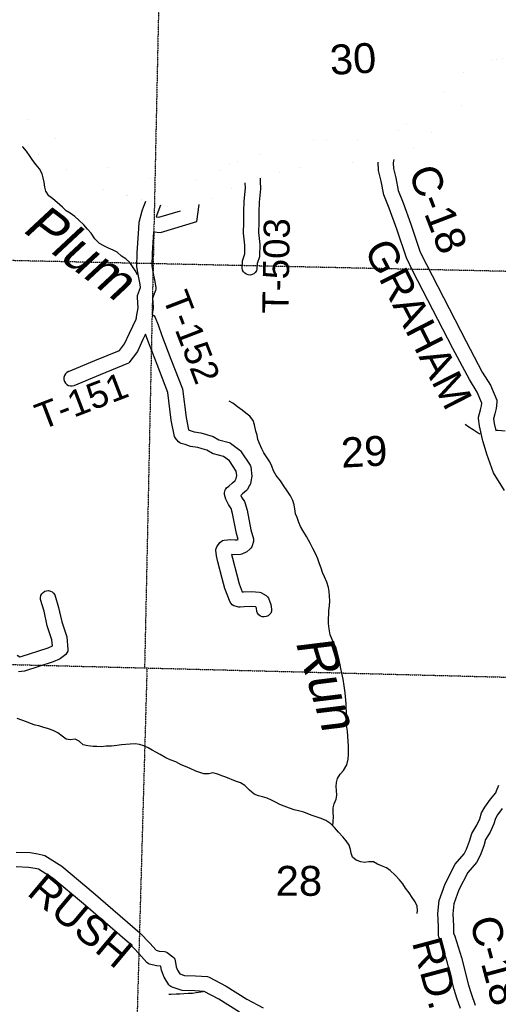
# Model space of a CAD drawing. Header units: feet. Extents: x -155 to 2562643, y -56 to 364810.
# Tile 28 of 121: x 2489263 to 2495666, y 217228 to 230391. Entities that reach past the tile are written whole.
import ezdxf
from ezdxf.enums import TextEntityAlignment as Align

# ---------------------------------------------------------------- set-up
doc = ezdxf.new("R2010")
doc.units = ezdxf.units.FT
doc.header["$MEASUREMENT"] = 0
doc.linetypes.add('HIDDEN2', pattern=[0.1875, 0.125, -0.0625])
doc.linetypes.add('water', pattern=[0])
for name, color, linetype in [('COUNTY-RD', 7, 'Continuous'), ('CR-TEXT', 7, 'Continuous'), ('SECTION', 8, 'HIDDEN2'), ('SECTION-TEXT', 8, 'Continuous'), ('STATE-RT', 2, 'Continuous'), ('TR-TEXT', 6, 'Continuous'), ('TWP-RD', 6, 'Continuous'), ('WATER-TEXT', 1, 'Continuous'), ('WATERWAY', 14, 'water')]:
    doc.layers.add(name, color=color, linetype=linetype)
doc.styles.add('ARIAL', font='arial.ttf')

msp = doc.modelspace()

# ---------------------------------------------------------------- linework, layer by layer
at = {"layer": 'COUNTY-RD'}
for points in [[(2494269.65, 228524.01), (2494261.06, 228479.49), (2494262.01, 228403.79), (2494295.38, 228276.71), (2494328.38, 228106.8), (2494393.52, 227942.74), (2494497.88, 227656.99), (2494622.85, 227284.72), (2494703.61, 227118.31), (2495235.09, 226086.9), (2495451.92, 225680.8), (2495562.69, 225505.52), (2495644.93, 225304.45), (2495648.41, 225279.77), (2495639.03, 225193.13), (2495619.89, 225123.77), (2495602.09, 225054.9), (2495610.04, 224994.37), (2495630.81, 224899.72)], [(2495749.23, 224095.19), (2495600.14, 224334.61), (2495512.92, 224580.35), (2495461.45, 224749.44), (2495458.15, 224758.77), (2495457.93, 224761.01), (2495452.77, 224777.96), (2495412.86, 224959.84), (2495400.01, 225057.64), (2495401.19, 225076.85), (2495426.67, 225175.41), (2495441.93, 225230.73), (2495445.5, 225263.73), (2495384.23, 225413.54), (2495278.94, 225580.14), (2495057.97, 225993.99), (2494524.73, 227028.83), (2494437.33, 227208.92), (2494309.12, 227590.84), (2494206.62, 227871.51), (2494135.6, 228050.35), (2494100.28, 228232.2), (2494062.33, 228376.74), (2494060.94, 228487.44)], [(2495161.33, 217169.39), (2495113.37, 217308.01), (2495076.76, 217427.52), (2494981.17, 217796.73), (2494895.9, 218071.21), (2494871.2, 218129.87), (2494867.25, 218149.73), (2494867.88, 218268.82), (2494857.53, 218441.29), (2494873.44, 218616.08), (2494953.43, 218837.72), (2495090.54, 219101.92), (2495207.78, 219238.9), (2495242.06, 219300.06), (2495282.55, 219410.1), (2495312.16, 219512.25), (2495380.77, 219623.77), (2495419.71, 219707.98), (2495441.66, 219785.57), (2495484.99, 219865.14), (2495559.92, 219970.98), (2495632.41, 220054.65), (2495643.6, 220083.77), (2495643.6, 220083.78), (2495672.05, 220157.81)], [(2495717.5, 219847.43), (2495655.01, 219759.17), (2495628.02, 219709.59), (2495607.87, 219638.36), (2495557.33, 219529.07), (2495496.7, 219430.53), (2495472.69, 219347.66), (2495424.28, 219216.11), (2495372.58, 219123.87), (2495257.46, 218989.36)], [(2489217.18, 219263.46), (2489400.89, 219256.84), (2489506.83, 219240.22), (2489582.54, 219222.04), (2489597.24, 219215.92), (2489827.33, 219073.81), (2490244.48, 218724.12), (2490872.16, 218185.06), (2491003.91, 218043.22), (2491087.03, 217950.31), (2491128.31, 217940.13), (2491202.09, 217932.66), (2491219.09, 217927.82), (2491234.98, 217920.08), (2491312.55, 217863.55), (2491326, 217848.91), (2491336.3, 217831.91), (2491343.06, 217813.2), (2491355.65, 217729.03), (2491374.58, 217682.25), (2491405.46, 217632.91), (2491465.93, 217613.37), (2491616.99, 217607.5), (2491776.73, 217598.28), (2491797.68, 217592.38), (2492027.17, 217469.6), (2492302.59, 217298.02), (2492520.82, 217181.8)], [(2492202.59, 217124.68), (2491927.01, 217296.36), (2491732.36, 217400.51), (2491607.35, 217407.72), (2491437.55, 217414.32), (2491424.04, 217416.72), (2491300.94, 217456.51), (2491285.47, 217464.71), (2491271.65, 217475.48), (2491259.91, 217488.49), (2491195.75, 217591), (2491163.6, 217670.47), (2491160.48, 217681.88), (2491152.92, 217732.4), (2491146.21, 217737.3), (2491094.12, 217742.57), (2490999.43, 217765.92), (2490981.31, 217774.48), (2490965.25, 217786.47), (2490856.11, 217908.47), (2490733.29, 218040.69), (2490115.09, 218571.61), (2489709.93, 218911.25), (2489512.54, 219033.16), (2489467.91, 219043.88), (2489381.72, 219057.4), (2489217.67, 219063.32)], [(2495257.46, 218989.36), (2495137.05, 218757.35), (2495070.28, 218572.35), (2495058.07, 218438.2), (2495067.92, 218274.28), (2495067.41, 218179.26), (2495084, 218139.84), (2495173.59, 217851.49), (2495269.28, 217481.89), (2495303.55, 217370.01), (2495356.23, 217217.75)]]:
    msp.add_lwpolyline(points, dxfattribs=at)
at = {"layer": 'SECTION'}
for points in [[(2491162.92, 232527.47), (2490933.77, 221724.84)], [(2525171.73, 226386.8), (2485717.57, 227244.99)], [(2485601.05, 221860.87), (2521281.74, 220950.62)], [(2490965.7, 221724.01), (2490527.79, 206324.81)]]:
    msp.add_lwpolyline(points, dxfattribs=at)
at = {"layer": 'STATE-RT', "color": 2, "linetype": 'Continuous'}
for points in [[(2491744.89, 228285.61, 0.05, 0.05, 0), (2491815.23, 228317.15, 0.05, 0.05, 0), (2491954.45, 228391.55, 0.05, 0.05, 0), (2492062.7, 228450.87, 0.05, 0.05, 0), (2492169.58, 228489.85, 0.05, 0.05, 0), (2492281.38, 228525.62, 0.05, 0.05, 0), (2492414.31, 228564.96, 0.05, 0.05, 0), (2492576.35, 228612.74, 0.05, 0.05, 0), (2492733.86, 228657.22, 0.05, 0.05, 0), (2492842.65, 228695.39, 0.05, 0.05, 0), (2492912.35, 228709.39, 0.05, 0.05, 0), (2492983.69, 228720.09, 0.05, 0.05, 0), (2493045.47, 228738.22, 0.05, 0.05, 0), (2493152.25, 228772.78, 0.05, 0.05, 0), (2493245.91, 228790.03, 0.05, 0.05, 0), (2493352.1, 228794.7, 0.05, 0.05, 0), (2493453.67, 228788.56, 0.05, 0.05, 0), (2493633.12, 228788.4, 0.05, 0.05, 0), (2493808.88, 228784.12, 0.05, 0.05, 0), (2493933.57, 228784.81, 0.05, 0.05, 0), (2494080.28, 228787.92, 0.05, 0.05, 0), (2494154.89, 228801.74, 0.05, 0.05, 0), (2494191.28, 228814.35, 0.05, 0.05, 0), (2494243, 228845.22, 0.05, 0.05, 0), (2494329.78, 228913.31, 0.05, 0.05, 0), (2494498.01, 229046.33, 0.05, 0.05, 0), (2494627.2, 229151.65, 0.05, 0.05, 0), (2494765.05, 229279.67, 0.05, 0.05, 0), (2494922.88, 229426.04, 0.05, 0.05, 0), (2495080.64, 229568.51, 0.05, 0.05, 0), (2495256.18, 229739.41, 0.05, 0.05, 0), (2495321.17, 229791.94, 0.05, 0.05, 0), (2495396.9, 229824.13, 0.05, 0.05, 0), (2495517.83, 229843.71, 0.05, 0.05, 0), (2495729.87, 229868.67, 0.05, 0.05, 0)], [(2490441.12, 228422.21, 0.05, 0.05, 0), (2490516.94, 228400.78, 0.05, 0.05, 0), (2490667.76, 228354.61, 0.05, 0.05, 0), (2490835.76, 228312.88, 0.05, 0.05, 0), (2490955.88, 228281.52, 0.05, 0.05, 0), (2491136.48, 228238.4, 0.05, 0.05, 0), (2491241.03, 228217.86, 0.05, 0.05, 0), (2491344.71, 228201.9, 0.05, 0.05, 0), (2491413.89, 228198.54, 0.05, 0.05, 0), (2491477.65, 228203.25, 0.05, 0.05, 0), (2491548.64, 228211.38, 0.05, 0.05, 0), (2491599.87, 228225.73, 0.05, 0.05, 0), (2491682.81, 228257.78, 0.05, 0.05, 0), (2491744.9, 228285.62, 0.05, 0.05, 0)]]:
    msp.add_lwpolyline(points, format="xyseb", dxfattribs=at)
at = {"layer": 'STATE-RT', "color": 2, "linetype": 'Continuous', "const_width": 0.05}
for points in [[(2494269.65, 228524.01), (2494318.6, 228540.97), (2494413.16, 228597.4), (2494515.42, 228677.63), (2494685.83, 228812.39), (2494824.26, 228925.23), (2494969.13, 229059.77), (2495125.42, 229204.72), (2495285.88, 229349.63), (2495455.54, 229514.79), (2495477.15, 229532.26), (2495480.78, 229533.81), (2495559.35, 229546.53), (2495762.63, 229570.45)], [(2489114.41, 229230.89), (2489265.82, 229124.14), (2489435.52, 229006.13), (2489595.31, 228897.13), (2489742.05, 228804.23), (2489859.44, 228733.03), (2489954.55, 228692.47), (2490035.86, 228655.09), (2490107.99, 228603.92), (2490171.48, 228549.09), (2490235.64, 228499.51), (2490276.56, 228473.89), (2490319.56, 228456.89), (2490396.84, 228434.72), (2490441.08, 228422.23)], [(2489093.74, 228878.4), (2489265.34, 228759.07), (2489430.49, 228646.41), (2489584.01, 228549.21), (2489722.12, 228465.45), (2489833.03, 228418.15), (2489885.12, 228394.21), (2489922.73, 228367.52), (2489981.58, 228316.69), (2490063.92, 228253.09), (2490140.66, 228205.03), (2490222.8, 228172.55), (2490314.7, 228146.18), (2490359.56, 228133.51)], [(2492479.85, 228271.5), (2492499.31, 228277.26), (2492659.53, 228324.5), (2492824.38, 228371.04), (2492922.25, 228405.39), (2492964.17, 228413.81), (2493048.47, 228426.45), (2493133.91, 228451.52), (2493225.93, 228481.3), (2493279.83, 228491.23), (2493349.62, 228494.3), (2493444.47, 228488.56), (2493629.34, 228488.4), (2493806.06, 228484.1), (2493937.57, 228484.83), (2494060.94, 228487.44)], [(2490359.52, 228133.53), (2490432.22, 228112.98), (2490587.64, 228065.39), (2490761.72, 228022.16), (2490883.14, 227990.46), (2490948.17, 227974.93)], [(2491867.63, 228011.87), (2491947.47, 228047.67), (2492097.23, 228127.71), (2492186.88, 228176.83), (2492266.72, 228205.95), (2492280.02, 228210.21)], [(2491663.95, 227932.14), (2491694.61, 227940.73), (2491798.31, 227980.8), (2491867.62, 228011.86)], [(2491152.95, 227929.43), (2491413.48, 227835.91)]]:
    msp.add_lwpolyline(points, dxfattribs=at)
at = {"layer": 'TWP-RD'}
for points in [[(2492479.85, 228271.5), (2492479.46, 228231.3), (2492482.66, 228131.05), (2492466.06, 227951.19), (2492462.54, 227819.52), (2492462.97, 227679.89), (2492455.81, 227545.68), (2492476.79, 227385.28), (2492472.67, 227235.78), (2492470.23, 227221.63), (2492441.18, 227132.19), (2492437.5, 227059.98), (2492429.4, 227034.93), (2492415.09, 227012.82), (2492395.55, 226995.18), (2492372.11, 226983.19), (2492346.36, 226977.68), (2492320.06, 226979.02), (2492295.01, 226987.12), (2492272.9, 227001.43), (2492255.26, 227020.97), (2492243.27, 227044.41)], [(2492237.76, 227070.16), (2492242.78, 227168.8), (2492273.34, 227262.88), (2492276.43, 227375), (2492255.11, 227537.98), (2492262.95, 227684.91), (2492262.54, 227821.89), (2492266.3, 227963.06), (2492282.36, 228137.07), (2492280.02, 228210.21)], [(2490825.98, 226418.13), (2490825.99, 226418.15), (2490846.69, 226539.27), (2490844.55, 226606.27), (2490837.7, 226680.22), (2490840.51, 226702.12), (2490866.79, 226774.67), (2490881.08, 226810.88), (2490873.89, 226852.88), (2490850.28, 226961.25), (2490830.78, 227088.86), (2490835.54, 227272.01), (2490855.27, 227599.86), (2490861.67, 227684.54), (2490903.27, 227836.81), (2490907.51, 227847.41), (2490931.3, 227922.02)], [(2490931.3, 227922.02), (2490949.11, 227967.04)], [(2491053.05, 227557.09), (2491144.59, 227547.4), (2491634.58, 227692.94), (2491662.44, 227919.86)], [(2491146.39, 227911.33), (2491099.44, 227781.92)], [(2491088.11, 227754.5), (2491125.93, 227750.5), (2491413.48, 227835.91)], [(2491099.44, 227781.92), (2491091.68, 227767.55), (2491088.11, 227754.5)], [(2491053.05, 227557.09), (2491035.38, 227263.4), (2491031.18, 227101.46), (2491047.04, 226997.68), (2491070.27, 226891.05), (2491084.46, 226808.08), (2491084.24, 226789.85), (2491080.73, 226771.97), (2491053.87, 226703.89), (2491039.93, 226665.4), (2491044.25, 226618.7), (2491046.81, 226538.64), (2491047.75, 226528.52), (2491047.23, 226525.49), (2491047.27, 226524.32), (2491045.32, 226514.31), (2491034.42, 226450.53), (2491038.91, 226448.69), (2491060.53, 226431.9), (2491076.84, 226409.93), (2491115.06, 226310.37), (2491163.45, 226169.82), (2491286.89, 225852.69), (2491439.5, 225455.09), (2491488.55, 225071.21), (2491521.01, 224906.83), (2491530.71, 224904.62), (2491598.43, 224881.83), (2491687.78, 224867.26), (2491761.32, 224847.46), (2491849.23, 224819.61), (2491925.75, 224773.81), (2492066.12, 224739.5), (2492084.74, 224730.61)], [(2492243.27, 227044.41), (2492237.76, 227070.16)], [(2490597.34, 225970.02), (2490665.72, 226056.99), (2490730.38, 226201.84), (2490820.5, 226386.02), (2490821.55, 226392.18), (2490823.42, 226403.14), (2490824.8, 226413.99), (2490825.61, 226415.97), (2490825.98, 226418.13)], [(2492166.64, 224295.5), (2492161.06, 224356.32), (2492067.57, 224492.25), (2491988.34, 224552.62), (2491856.31, 224584.89), (2491842.42, 224590.59), (2491766.55, 224636.01), (2491705.09, 224655.48), (2491645.58, 224671.5), (2491550.12, 224687.07), (2491476.45, 224711.86), (2491424.73, 224723.65), (2491405.5, 224732.59), (2491388.58, 224745.36), (2491346.15, 224794.43), (2491334.73, 224817.83), (2491291.03, 225039.12), (2491244.16, 225405.88), (2491100.35, 225780.58), (2490975.63, 226100.97), (2490945.92, 226187.29), (2490911.58, 226117.11), (2490838.26, 225952.85), (2490722.29, 225805.36)], [(2490268.44, 225833.39), (2490597.34, 225970.02)], [(2489915.44, 225686.75), (2490268.44, 225833.39)], [(2490345.16, 225648.69), (2490722.29, 225805.36)], [(2489992.16, 225502.05), (2490345.16, 225648.69)], [(2495630.81, 224899.72), (2495643.92, 224902.64), (2495659.36, 224903.64), (2495755.71, 224894.99)], [(2492084.74, 224730.61), (2492207.82, 224636.83), (2492218.79, 224625.32), (2492347.92, 224437.56), (2492356.66, 224413.4), (2492368.22, 224287.56), (2492355.82, 224215.51), (2492355.9, 224212.01), (2492353.6, 224202.6), (2492351.96, 224193.06), (2492350.49, 224189.87), (2492349.65, 224186.44), (2492344.98, 224177.93), (2492340.93, 224169.15), (2492338.68, 224166.45), (2492308.74, 224111.87), (2492297.34, 224097.83), (2492244.54, 224052.61), (2492220.19, 224028.57), (2492230.39, 224009.63), (2492270.16, 223947.72), (2492276.23, 223934.25), (2492304.13, 223835.8), (2492356.62, 223568.87), (2492389.72, 223452.1), (2492391.29, 223432.49), (2492389, 223412.92), (2492366.49, 223343.28), (2492356.55, 223325.68), (2492343.28, 223310.42), (2492300.36, 223277.54), (2492235.74, 223245.27), (2492216.6, 223240.07), (2492142.23, 223235.02), (2492097.85, 223239.72), (2492108.77, 223190.5), (2492167.45, 222971.1), (2492198.32, 222846.79), (2492238.88, 222740.13), (2492256.97, 222741.44), (2492365.33, 222744.92), (2492469.27, 222738.8), (2492491, 222732.45), (2492561.95, 222692.79), (2492579.18, 222676.97), (2492592.31, 222657.58), (2492624.26, 222573.24), (2492633.9, 222508.93), (2492630.93, 222482.77), (2492621.29, 222458.27), (2492605.63, 222437.09), (2492585.04, 222420.7), (2492560.9, 222410.19), (2492534.85, 222406.28), (2492508.69, 222409.25), (2492484.19, 222418.89), (2492463.01, 222434.55), (2492446.62, 222455.14), (2492436.11, 222479.28), (2492429.64, 222522.42), (2492422.53, 222541.2), (2492362.65, 222544.74), (2492267.39, 222541.68), (2492211.14, 222537.61), (2492194.36, 222539.23), (2492128.44, 222557.06), (2492107.64, 222568.42), (2492090.08, 222584.32), (2492076.72, 222603.88), (2492007.12, 222786.92), (2491973.77, 222921.16), (2491914.45, 223142.98), (2491896.39, 223224.37), (2491888.81, 223297.79), (2491891.91, 223321.17), (2491900.36, 223343.18), (2491940.01, 223400.96), (2491956.18, 223416.01), (2491975.25, 223427.17), (2491996.3, 223433.9), (2492086.77, 223442), (2492146, 223435.74), (2492173.18, 223437.58), (2492184.37, 223443.17), (2492161.96, 223522.23), (2492109.47, 223789.16), (2492089.87, 223858.34), (2492057.97, 223907.99), (2492019.1, 223980.12), (2492001.54, 224042.07), (2492000.7, 224066.33), (2492005.69, 224090.09), (2492016.21, 224111.95), (2492031.66, 224130.67), (2492061.15, 224152.6), (2492109.05, 224199.89), (2492146.51, 224231.98), (2492159.92, 224256.42), (2492166.64, 224295.5)], [(2489229.56, 221893.48), (2489264.17, 221874.34), (2489282.01, 221876.71), (2489643.69, 221995.02), (2489701.83, 222018.65), (2489702.65, 222019.31), (2489694.63, 222098.42), (2489632.18, 222289.37), (2489589.92, 222483.05), (2489540.6, 222640.19), (2489539.48, 222666.5), (2489545.22, 222692.21), (2489557.4, 222715.54), (2489575.22, 222734.93), (2489597.45, 222749.05), (2489622.56, 222756.93), (2489648.87, 222758.05), (2489674.58, 222752.31), (2489697.91, 222740.13), (2489717.3, 222722.31), (2489731.42, 222700.08), (2489783.42, 222534.41), (2489825.42, 222341.91), (2489891.43, 222140.07), (2489908.36, 221973.02), (2489904.68, 221948.3), (2489895.03, 221925.24), (2489880.01, 221905.28), (2489810.04, 221849.03), (2489797.46, 221841.63), (2489712.51, 221807.1), (2489326.65, 221680.89), (2489247.25, 221670.34)]]:
    msp.add_lwpolyline(points, dxfattribs=at)
msp.add_arc((2489953.8, 225594.4), 100, 112.55684, 292.55684, dxfattribs=at)
at = {"layer": 'WATERWAY'}
for points in [[(2490837.91, 226978.06), (2490837.28, 226979.38), (2490807.96, 227039.02), (2490735.56, 227143.98), (2490684.38, 227193.14), (2490623.43, 227230.05), (2490568.2, 227281.13), (2490511.43, 227310.1), (2490452.7, 227337.01), (2490387.86, 227367.82), (2490329.09, 227396.74), (2490269.56, 227461.79), (2490219.88, 227535.08), (2490168.58, 227590.26), (2490119.24, 227647.49), (2490055.7, 227712.46), (2490002.52, 227761.58), (2489937.44, 227804.43), (2489886.68, 227833.52), (2489835.51, 227882.68), (2489765.99, 227945.52), (2489704.79, 227994.47), (2489651.78, 228035.56), (2489610.34, 228098.98), (2489597.21, 228150.92), (2489591.82, 228217.08), (2489576.57, 228275.01), (2489561.36, 228330.92), (2489527.9, 228396.51), (2489482.65, 228449.81), (2489439.33, 228507.16), (2489402.11, 228560.62), (2489354.48, 228631.94), (2489305.14, 228689.17), (2489299.04, 228693.06)], [(2493454.29, 219611.21), (2493457.07, 219677), (2493459.99, 219729.28), (2493456.56, 219797.48), (2493455.38, 219853.69), (2493472.34, 219906.24), (2493497.07, 219971.01), (2493504, 220023.36), (2493500.65, 220087.56), (2493497.56, 220139.7), (2493502.44, 220194.02), (2493515.34, 220248.51), (2493548.3, 220303.4), (2493595.37, 220354.56), (2493639.98, 220427.77), (2493656.44, 220504.41), (2493661.15, 220566.76), (2493660.06, 220618.95), (2493660.85, 220677.21), (2493659.43, 220745.45), (2493654.03, 220811.61), (2493646.64, 220877.73), (2493636.94, 220957.86), (2493633.22, 221040.12), (2493636.18, 221090.38), (2493637.09, 221142.61), (2493631.95, 221196.73), (2493628.9, 221246.87), (2493620.92, 221341.09), (2493615.86, 221391.19), (2493603.86, 221485.33), (2493589.95, 221575.41), (2493572.27, 221653.37), (2493558.9, 221717.35), (2493551.84, 221767.41), (2493538.55, 221827.39), (2493523.38, 221881.3), (2493512.14, 221939.3), (2493495.01, 221991.17), (2493469.82, 222044.87), (2493442.45, 222106.57), (2493417.13, 222166.29), (2493401.38, 222248.31), (2493395.86, 222320.49), (2493394.52, 222384.72), (2493397.31, 222443.01), (2493400.28, 222493.28), (2493409, 222555.71), (2493411.63, 222622.03), (2493408.37, 222682.21), (2493403.06, 222744.35), (2493393.86, 222800.39), (2493372.35, 222870.24), (2493342.77, 222941.93), (2493315.44, 223001.62), (2493294.22, 223057.41), (2493274.96, 223115.25), (2493251.43, 223185.06), (2493219.89, 223254.7), (2493186.43, 223320.29), (2493148.78, 223393.82), (2493100.82, 223481.2), (2493051.02, 223560.51), (2493019.77, 223616.1), (2492996.59, 223669.84), (2492973.19, 223733.63), (2492954.05, 223785.45), (2492944.69, 223849.52), (2492933.49, 223905.52), (2492916.24, 223963.4), (2492886.83, 224027.06), (2492839.28, 224094.37), (2492802.02, 224149.84), (2492752.3, 224225.13), (2492694.61, 224298.26), (2492659.18, 224361.79), (2492635.83, 224423.57), (2492608.59, 224479.24), (2492529.79, 224602.14), (2492502.6, 224655.8), (2492469.09, 224723.4), (2492449.91, 224777.22), (2492438.67, 224835.23), (2492421.46, 224891.11), (2492403.66, 224975.09), (2492386.44, 225030.96), (2492341.07, 225090.28), (2492290.07, 225131.41), (2492239.14, 225168.53), (2492175.98, 225215.43), (2492114.82, 225262.38), (2492066.19, 225292.28)], [(2495423.64, 224847.85), (2495396.72, 224863.14), (2495329.5, 224906.38), (2495272.91, 224944.68), (2495220.92, 224977.44)], [(2494578.75, 218443.18), (2494585.27, 218483.09), (2494580.09, 218539.22), (2494554.77, 218598.94), (2494515.46, 218656.38), (2494472.09, 218715.74), (2494426.64, 218779.07), (2494387.33, 218836.5), (2494344.04, 218891.85), (2494284.6, 218952.89), (2494219.09, 219015.81), (2494168.17, 219052.93), (2494103.46, 219077.71), (2494050.83, 219100.74), (2493996.02, 219131.75), (2493931.77, 219134.45), (2493875.84, 219123.27), (2493825.5, 219132.28), (2493764.89, 219153.14), (2493713.84, 219196.27), (2493696.71, 219248.14), (2493689.64, 219298.19), (2493672.39, 219356.08), (2493629.06, 219413.43), (2493583.86, 219464.72), (2493528.38, 219527.85), (2493474.87, 219593.02), (2493423.78, 219638.17), (2493358.65, 219683.03), (2493295.9, 219709.86), (2493231.24, 219732.64), (2493176.68, 219751.61), (2493118.03, 219774.51), (2493063.39, 219797.49), (2492992.79, 219816.13), (2492936.36, 219829.04), (2492873.74, 219849.85), (2492803.01, 219874.51), (2492744.36, 219897.41), (2492683.54, 219928.3), (2492632.82, 219955.38), (2492574.09, 219982.29), (2492513.52, 220001.14), (2492459.09, 220014.08), (2492398.43, 220036.94), (2492337.15, 220089.91), (2492273.6, 220154.88), (2492216.75, 220187.86), (2492150.04, 220212.61), (2492018.61, 220262.14), (2491966.06, 220281.14), (2491913.43, 220304.17), (2491848.89, 220320.92), (2491794.96, 220309.78), (2491726.74, 220310.4), (2491672.27, 220325.35), (2491617.67, 220346.33), (2491542.73, 220380.94), (2491482.03, 220405.81), (2491423.34, 220430.72), (2491352.36, 220467.43), (2491277.55, 220496.02), (2491218.81, 220522.94), (2491141.69, 220565.54), (2491084.84, 220598.52), (2491034.13, 220625.6), (2490981.36, 220654.64), (2490924.59, 220683.61), (2490864.02, 220702.45), (2490809.71, 220709.38), (2490741.58, 220705.98), (2490683.48, 220702.78), (2490625.45, 220695.57), (2490563.42, 220688.28), (2490491.36, 220680.79), (2490419.22, 220677.31), (2490351.13, 220671.9), (2490296.95, 220672.8), (2490244.74, 220675.75), (2490172.34, 220684.32), (2490111.9, 220697.14), (2490056.71, 220746.22), (2490004.03, 220771.25), (2489935.99, 220763.83), (2489885.69, 220770.84), (2489830.67, 220811.89), (2489830.67, 220811.89), (2489771.56, 220856.87), (2489710.74, 220887.76), (2489646.11, 220908.53), (2489571.38, 220933.11), (2489518.87, 220950.11), (2489468.53, 220959.12), (2489407.88, 220981.98), (2489353.24, 221004.97), (2489290.57, 221027.79), (2489229.92, 221050.64)], [(2491717.25, 217392.8), (2491625.95, 217380.16), (2491573.72, 217373.64), (2491517.43, 217371.12), (2491459.15, 217366.57), (2491404.87, 217364.07), (2491354.62, 217361.6), (2491290.31, 217356.99), (2491260.14, 217356.73)]]:
    msp.add_lwpolyline(points, dxfattribs=at)

# ---------------------------------------------------------------- texts
at = {"layer": 'CR-TEXT', "style": 'ARIAL'}
for s, rotation, p in [('C-18', 291, (2494345.99, 228312.21)), ('GRAHAM', 297, (2493755.64, 227271.26)), ('RUSH', 320, (2489267.26, 218610.21)), ('C-18', 285, (2495163.28, 218318.44)), ('RD.', 285, (2494392.73, 218026.56))]:
    msp.add_text(s, height=400, rotation=rotation, dxfattribs=at).set_placement(p, align=Align.BOTTOM_LEFT)
at = {"layer": 'SECTION-TEXT', "style": 'ARIAL'}
for s, p in [('30', (2493738.93, 229549.38)), ('29', (2493888.05, 224297.73))]:
    msp.add_text(s, height=400, rotation=3, dxfattribs=at).set_placement(p, align=Align.BOTTOM_CENTER)
msp.add_text('28', height=400, dxfattribs=at).set_placement((2492998.31, 218557.95), align=Align.BOTTOM_CENTER)
at = {"layer": 'TR-TEXT', "style": 'ARIAL'}
for s, rotation, p in [('T-503', 89, (2492961.81, 226455.47)), ('T-152', 291, (2491071.14, 226644.54)), ('T-151', 21, (2489592.98, 224805.43))]:
    msp.add_text(s, height=350, rotation=rotation, dxfattribs=at).set_placement(p, align=Align.BOTTOM_LEFT)
at = {"layer": 'WATER-TEXT', "style": 'ARIAL', "oblique": 10}
for s, rotation, p in [('Plum', 323, (2489828.62, 226972.16)), ('Run', 287, (2492991.92, 221420.07))]:
    msp.add_text(s, height=500, rotation=rotation, dxfattribs=at).set_placement(p, align=Align.BOTTOM_CENTER)

doc.saveas('drawing.dxf')
